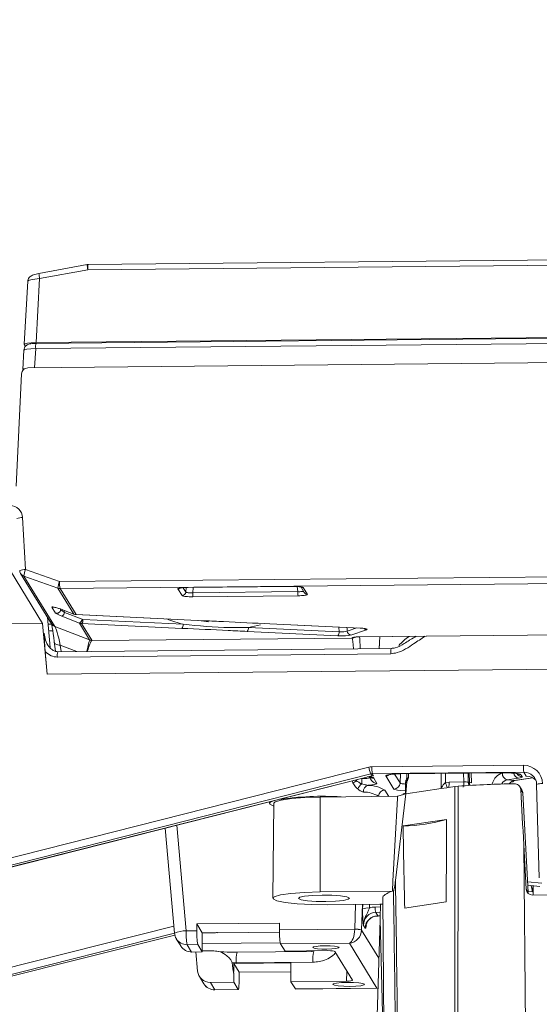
# Model space of a CAD drawing. Header units: millimetres. Extents: x 0 to 1118, y 0 to 864.
# Tile 85 of 256: x 461 to 471, y 294 to 313. Entities that reach past the tile are written whole.
import ezdxf

# ---------------------------------------------------------------- set-up
doc = ezdxf.new("R2010")
doc.units = ezdxf.units.MM
doc.styles.add('SLDTEXTSTYLE3', font='TXT', dxfattribs={"width": 0.605})
doc.dimstyles.new('SLDDIMSTYLE0', dxfattribs={"dimtxt": 3.175, "dimasz": 3.302, "dimexe": 0, "dimexo": 0.0625, "dimgap": 0.79375, "dimtad": 0, "dimtih": 1, "dimtoh": 1, "dimdec": 1, "dimlfac": 4, "dimrnd": 1e-09, "dimzin": 12, "dimdsep": 46, "dimtxsty": 'SLDTEXTSTYLE3', "dimsah": 1, "dimcen": 0.09, "dimadec": 0, "dimazin": 3, "dimtfac": 1, "dimtofl": 0, "dimtmove": 0, "dimatfit": 3, "dimfxl": 1, "dimfrac": 2, "dimtolj": 1, "dimtzin": 12, "dimarcsym": 0})

# ---------------------------------------------------------------- blocks, each defined once
blk = doc.blocks.new('_D_12')
at = {"color": 7, "linetype": 'Continuous', "lineweight": 0}
for p, q in [((520.817, 345.837), (559.739, 345.837)), ((558.139, 345.837), (558.139, 312.211)), ((558.139, 273.712), (558.139, 307.339)), ((443.176, 273.712), (559.739, 273.712))]:
    blk.add_line(p, q, dxfattribs=at)
for points in [[(558.139, 345.837), (557.631, 342.535), (558.647, 342.535)], [(558.139, 273.712), (558.647, 277.014), (557.631, 277.014)]]:
    blk.add_solid(points, dxfattribs=at)
at = {"color": 7, "linetype": 'Continuous', "lineweight": 0, "insert": (552.682, 311.431), "char_height": 3.175, "attachment_point": 1, "style": 'SLDTEXTSTYLE3'}
blk.add_mtext('288.5', dxfattribs=at)
blk = doc.blocks.new('_D_13')
at = {"color": 7, "linetype": 'Continuous', "lineweight": 0}
for p, q in [((441.576, 275.312), (441.576, 357.886)), ((519.351, 346.187), (519.351, 357.886)), ((441.576, 356.286), (475.007, 356.286)), ((519.351, 356.286), (485.921, 356.286))]:
    blk.add_line(p, q, dxfattribs=at)
for points in [[(441.576, 356.286), (444.878, 355.778), (444.878, 356.794)], [(519.351, 356.286), (516.049, 356.794), (516.049, 355.778)]]:
    blk.add_solid(points, dxfattribs=at)
at = {"color": 7, "linetype": 'Continuous', "lineweight": 0, "insert": (475.007, 357.942), "char_height": 3.175, "attachment_point": 1, "style": 'SLDTEXTSTYLE3'}
blk.add_mtext('311.1', dxfattribs=at)

msp = doc.modelspace()

# ---------------------------------------------------------------- linework, layer by layer
at = {"color": 7, "linetype": 'Continuous', "lineweight": 15}
for p, q in [((528.216, 308.824), (462.484, 308.183)), ((462.463, 308.181), (461.52, 308.008)), ((461.302, 307.854), (461.231, 306.621)), ((529.21, 307.313), (461.462, 306.652)), ((529.299, 307.3), (461.463, 306.638)), ((529.364, 306.822), (461.304, 306.158)), ((461.224, 306.505), (461.203, 306.128)), ((461.232, 306.618), (461.255, 306.58)), ((461.21, 306.115), (461.204, 306.125)), ((461.18, 306.038), (461.074, 303.841)), ((460.96, 302.181), (461.591, 301.15)), ((461.16, 302.132), (461.764, 301.146)), ((464.426, 301.856), (466.482, 301.876)), ((466.481, 301.876), (466.482, 301.876)), ((466.658, 301.846), (466.713, 301.757)), ((462.032, 301.399), (462.201, 301.333)), ((462.203, 301.332), (462.201, 301.333)), ((462.243, 301.324), (464.76, 301.204)), ((462.243, 301.324), (462.246, 301.324)), ((461.591, 301.15), (458.226, 301.117)), ((461.591, 301.15), (461.681, 300.155)), ((461.686, 301.273), (461.737, 300.677)), ((464.764, 301.205), (464.76, 301.204)), ((466.039, 301.144), (467.813, 301.06)), ((466.042, 301.144), (466.039, 301.144)), ((467.789, 300.889), (483.239, 301.04)), ((467.816, 301.06), (467.813, 301.06)), ((468.192, 300.893), (468.183, 300.659)), ((461.82, 300.788), (461.82, 300.795)), ((461.82, 300.788), (461.841, 300.606)), ((468.182, 300.659), (468.187, 300.75)), ((461.681, 300.155), (461.643, 300.6)), ((468.417, 300.662), (461.888, 300.598)), ((461.681, 300.155), (472.79, 300.263)), ((468.599, 298.205), (470.625, 298.224)), ((468.726, 298.206), (468.725, 298.134)), ((469.992, 298.029), (469.987, 298.218)), ((470.624, 298.225), (470.625, 298.224)), ((458.12, 295.659), (468.043, 298.164)), ((467.984, 298.154), (468.044, 298.165)), ((467.987, 298.15), (468.031, 298.077)), ((468.699, 297.814), (468.701, 298.031)), ((468.703, 298.067), (468.705, 298.078)), ((468.705, 297.815), (468.726, 298.051)), ((470.847, 298.075), (471.191, 298.126)), ((471.265, 297.998), (471.318, 296.17)), ((468.705, 297.815), (468.503, 296.119)), ((469.396, 297.917), (468.705, 297.815)), ((469.51, 297.934), (469.396, 297.917)), ((469.543, 297.939), (469.51, 297.934)), ((469.665, 297.957), (469.543, 297.939)), ((469.665, 297.957), (469.729, 297.964)), ((470.977, 297.889), (470.938, 297.953)), ((471.099, 295.883), (470.995, 297.831)), ((466.033, 297.657), (466.034, 297.627)), ((466.118, 297.628), (466.101, 295.768)), ((468.544, 297.766), (467.025, 297.751)), ((468.65, 297.186), (469.504, 297.312)), ((463.989, 297.141), (464.174, 295.084)), ((471.06, 295.947), (471.013, 296.816)), ((471.371, 296.061), (471.088, 296.091)), ((467.024, 295.893), (468.442, 295.907)), ((468.442, 295.907), (468.463, 295.914)), ((471.329, 296.001), (471.091, 296.027)), ((471.178, 295.894), (471.098, 295.903)), ((471.098, 295.884), (471.099, 295.883)), ((471.196, 296.01), (471.196, 296.016)), ((468.251, 295.774), (468.279, 292.758)), ((468.681, 295.576), (469.493, 295.696)), ((472.209, 295.841), (471.184, 295.831)), ((468.192, 295.651), (467.178, 295.642)), ((467.858, 295.559), (467.859, 295.648)), ((468.122, 292.819), (468.2, 295.344)), ((468.159, 295.423), (468.202, 295.423)), ((464.611, 295.264), (466.231, 295.28)), ((464.611, 295.133), (464.611, 295.264)), ((464.611, 295.264), (464.717, 295.09)), ((466.232, 295.106), (465.015, 295.094)), ((466.231, 295.28), (466.231, 295.149)), ((459.134, 293.777), (464.18, 295.045)), ((464.209, 294.975), (464.297, 294.833)), ((464.936, 295.092), (464.717, 295.09)), ((464.717, 295.09), (464.717, 294.718)), ((464.717, 294.718), (464.51, 294.715)), ((464.594, 294.716), (464.627, 294.342)), ((464.63, 294.86), (464.717, 294.718)), ((464.717, 294.736), (464.943, 294.738)), ((466.902, 294.726), (465.399, 294.712)), ((466.338, 294.733), (466.25, 294.876)), ((467.179, 294.742), (466.338, 294.733)), ((466.902, 294.726), (466.905, 294.724)), ((467.66, 294.161), (467.313, 294.727)), ((465.333, 294.493), (465.44, 294.32)), ((466.455, 294.504), (465.383, 294.493)), ((466.455, 294.504), (466.454, 294.133)), ((464.663, 294.235), (464.75, 294.093)), ((465.333, 294.122), (465.333, 294.303)), ((465.44, 294.32), (465.439, 294.19)), ((465.44, 294.32), (466.455, 294.33)), ((466.454, 294.133), (467.545, 294.144)), ((464.876, 294.118), (465.333, 294.122)), ((464.965, 293.973), (465.422, 293.978)), ((465.333, 294.122), (465.42, 293.98)), ((466.542, 293.991), (466.454, 294.133)), ((466.544, 293.989), (466.542, 293.991)), ((466.544, 293.989), (468.157, 294.005))]:
    msp.add_line(p, q, dxfattribs=at)
at = {"color": 9, "linetype": 'Continuous', "lineweight": 0}
for p, q in [((528.208, 308.721), (462.476, 308.08)), ((462.476, 308.08), (461.533, 307.907)), ((461.533, 307.907), (461.462, 306.652)), ((461.455, 306.535), (529.291, 307.197)), ((461.433, 306.159), (461.455, 306.535)), ((461.257, 302.206), (461.2, 303.225)), ((529.326, 302.628), (461.923, 301.971)), ((461.932, 301.837), (529.336, 302.495)), ((461.224, 302.08), (461.89, 301.845)), ((461.828, 301.094), (461.224, 302.08)), ((461.923, 301.971), (461.257, 302.206)), ((464.403, 301.855), (464.396, 301.766)), ((466.481, 301.876), (464.425, 301.856)), ((464.425, 301.856), (464.426, 301.856)), ((464.53, 301.754), (464.539, 301.857)), ((466.578, 301.873), (466.587, 301.774)), ((466.777, 301.721), (466.696, 301.853)), ((461.89, 301.845), (462.203, 301.332)), ((462.246, 301.324), (461.932, 301.837)), ((464.241, 301.829), (464.321, 301.697)), ((464.396, 301.766), (464.343, 301.852)), ((466.587, 301.774), (464.53, 301.754)), ((464.536, 301.674), (466.593, 301.694)), ((461.771, 301.473), (461.843, 301.355)), ((461.944, 301.422), (461.936, 301.435)), ((461.97, 301.292), (462.311, 301.156)), ((462.022, 301.367), (462.024, 301.403)), ((462.363, 301.232), (462.022, 301.367)), ((462.032, 301.399), (462.034, 301.399)), ((462.203, 301.332), (462.034, 301.399)), ((464.764, 301.205), (462.246, 301.324)), ((462.511, 300.829), (461.828, 301.094)), ((462.311, 301.156), (462.511, 300.829)), ((462.554, 300.822), (462.354, 301.148)), ((462.354, 301.148), (464.318, 301.055)), ((464.345, 301.135), (462.381, 301.228)), ((467.816, 301.06), (466.042, 301.144)), ((465.597, 300.995), (467.371, 300.911)), ((467.397, 300.99), (465.623, 301.074)), ((467.394, 301.08), (467.397, 300.99)), ((467.558, 300.999), (467.555, 301.072)), ((467.747, 301.063), (467.558, 300.999)), ((467.628, 300.925), (467.933, 301.028)), ((483.238, 301.041), (467.787, 300.89)), ((467.789, 300.889), (467.787, 300.89)), ((461.937, 300.726), (462.259, 300.602)), ((461.952, 300.599), (461.937, 300.726)), ((467.652, 300.865), (462.554, 300.816)), ((467.65, 300.87), (467.652, 300.865)), ((468.188, 300.773), (468.181, 300.659)), ((468.409, 300.557), (461.879, 300.493)), ((468.018, 298.205), (457.912, 295.641)), ((457.947, 295.792), (467.979, 298.336)), ((468.042, 298.165), (468.018, 298.205)), ((468.038, 298.344), (471.006, 298.373)), ((471.016, 298.238), (468.048, 298.209)), ((468.048, 298.209), (468.072, 298.169)), ((468.485, 298.2), (468.592, 298.026)), ((468.592, 298.026), (468.6, 298.205)), ((468.597, 298.206), (470.624, 298.225)), ((468.597, 298.206), (468.599, 298.205)), ((468.756, 298.206), (468.755, 298.135)), ((469.396, 297.917), (469.399, 298.212)), ((469.484, 298.213), (469.482, 298.034)), ((469.837, 298.048), (469.836, 298.217)), ((469.927, 298.218), (469.928, 298.044)), ((469.948, 298.042), (469.944, 298.218)), ((470.595, 298.218), (470.64, 298.224)), ((470.959, 298.189), (470.983, 298.151)), ((471.063, 298.16), (471.016, 298.238)), ((458.119, 295.66), (468.042, 298.165)), ((467.667, 298.028), (467.652, 298.066)), ((467.741, 298.068), (467.712, 298.081)), ((467.834, 298.112), (467.841, 298.112)), ((467.841, 298.112), (467.841, 298.113)), ((468.075, 298.121), (468.138, 298.019)), ((468.467, 297.908), (468.31, 298.163)), ((468.705, 298.078), (468.708, 298.08)), ((469.482, 298.034), (469.552, 298.045)), ((469.552, 298.045), (469.837, 298.048)), ((469.928, 298.044), (469.948, 298.042)), ((470.909, 298.122), (470.69, 298.09)), ((470.69, 298.09), (470.829, 298.075)), ((470.829, 298.075), (471.188, 298.128)), ((468.294, 297.887), (468.369, 297.764)), ((470.995, 297.832), (470.956, 297.895)), ((471.098, 295.884), (470.995, 297.832)), ((470.995, 297.832), (470.995, 297.831)), ((467.024, 295.893), (467.025, 297.751)), ((468.169, 297.766), (468.169, 297.762)), ((468.172, 297.762), (468.169, 297.766)), ((464.218, 297.199), (464.403, 295.131)), ((471.013, 296.816), (471.048, 293.174)), ((471.06, 295.947), (471.098, 295.884)), ((471.195, 295.831), (471.196, 296.01)), ((467.704, 295.163), (467.72, 295.647)), ((467.855, 295.648), (467.838, 295.147)), ((467.992, 295.65), (467.992, 295.576)), ((468.106, 295.596), (468.207, 295.597)), ((468.204, 295.493), (468.115, 295.492)), ((468.115, 295.492), (468.156, 295.425)), ((468.156, 295.425), (468.202, 295.425)), ((468.273, 292.499), (468.2, 295.344)), ((459.198, 293.969), (464.161, 295.222)), ((464.403, 295.131), (464.611, 295.133)), ((466.231, 295.149), (467.704, 295.163)), ((467.838, 295.146), (468.177, 294.594)), ((467.907, 295.183), (467.874, 295.237)), ((459.133, 293.778), (464.18, 295.046)), ((464.174, 295.083), (459.236, 293.837)), ((464.63, 294.86), (464.423, 294.858)), ((464.423, 294.858), (464.51, 294.715)), ((464.717, 294.88), (466.245, 294.895)), ((467.599, 294.889), (466.25, 294.876)), ((466.866, 294.738), (466.865, 294.726)), ((468.139, 294.006), (467.599, 294.889)), ((466.886, 294.516), (465.383, 294.502)), ((465.383, 294.502), (465.383, 294.493)), ((467.545, 294.144), (467.552, 294.336)), ((464.876, 294.118), (464.963, 293.975)), ((464.963, 293.975), (465.42, 293.98)), ((464.965, 293.973), (464.963, 293.975)), ((466.542, 293.991), (468.139, 294.006))]:
    msp.add_line(p, q, dxfattribs=at)
at = {"color": 9, "linetype": 'Continuous', "lineweight": 0, "flags": 128}
for points in [[(461.804, 301.469), (461.788, 301.469), (461.771, 301.473)], [(461.937, 300.726), (461.914, 300.727), (461.891, 300.73), (461.871, 300.736), (461.853, 300.744), (461.839, 300.755), (461.828, 300.767), (461.822, 300.781), (461.82, 300.788)], [(468.652, 297.805), (468.676, 297.807), (468.699, 297.814)]]:
    msp.add_lwpolyline(points, dxfattribs=at)
at = {"color": 7, "linetype": 'Continuous', "lineweight": 15, "flags": 128}
for points in [[(470.829, 298.075), (470.847, 298.075), (470.847, 298.075)], [(466.098, 297.673), (466.049, 297.649), (466.043, 297.61), (466.117, 297.575)], [(467.025, 297.751), (466.726, 297.742), (466.463, 297.722), (466.263, 297.692), (466.145, 297.657), (466.118, 297.628)], [(468.442, 295.907), (468.453, 296.108), (468.497, 296.914), (468.541, 297.719), (468.544, 297.766)], [(467.178, 295.642), (466.866, 295.645), (466.578, 295.66), (466.34, 295.686), (466.177, 295.719), (466.104, 295.758), (466.129, 295.797), (466.249, 295.834), (466.453, 295.864), (466.72, 295.884), (467.024, 295.893)], [(467.6, 295.772), (467.577, 295.748), (467.481, 295.726), (467.328, 295.711), (467.14, 295.705), (466.946, 295.707), (466.776, 295.72), (466.655, 295.739), (466.603, 295.763), (466.626, 295.787), (466.721, 295.808), (466.875, 295.824), (467.063, 295.83), (467.256, 295.827), (467.426, 295.815), (467.547, 295.796), (467.6, 295.772)], [(467.396, 294.807), (467.369, 294.819), (467.307, 294.829), (467.22, 294.835), (467.121, 294.837), (467.024, 294.833), (466.946, 294.825), (466.897, 294.814), (466.885, 294.802), (466.912, 294.79), (466.974, 294.78), (467.061, 294.774), (467.16, 294.772), (467.256, 294.776), (467.335, 294.783), (467.384, 294.794), (467.396, 294.807)], [(465.42, 293.98), (465.424, 293.978), (465.427, 293.986), (465.431, 294.003), (465.433, 294.028), (465.436, 294.061), (465.438, 294.1), (465.439, 294.143), (465.439, 294.19)], [(467.895, 294.084), (467.862, 294.099), (467.787, 294.111), (467.68, 294.118), (467.559, 294.12), (467.442, 294.116), (467.346, 294.107), (467.286, 294.093), (467.272, 294.078), (467.305, 294.063), (467.38, 294.051), (467.487, 294.043), (467.608, 294.042), (467.725, 294.046), (467.821, 294.055), (467.881, 294.069), (467.895, 294.084)]]:
    msp.add_lwpolyline(points, dxfattribs=at)
at = {"color": 7, "linetype": 'Continuous', "lineweight": 15}
for centre, radius, start, end in [((462.485, 308.058), 0.125, 90.5589, 100.42), ((461.267, 302.197), 0.125, 183.228, 211.4866), ((468.043, 298.165), 0.000799, 300.7336, 5.2721), ((470.87, 297.824), 0.125, 3.0399, 31.4866), ((467.079, 291.895), 5.871, 86.5051, 98.523), ((468.609, 300.425), 3.239, 270.7234, 286.0402), ((470.15, 295.823), 1.031, 3.9725, 10.9933), ((465.815, 295.081), 1.205, 177.5183, 190.5538), ((467.435, 295.096), 1.205, 177.5183, 190.5538), ((464.423, 295.106), 0.25, 185.1283, 211.4866), ((464.507, 294.962), 0.247, 211.5938, 270.7138), ((464.872, 294.364), 0.246, 185.1076, 270.7939), ((464.963, 294.223), 0.25, 211.4866, 270.5589)]:
    msp.add_arc(centre, radius, start, end, dxfattribs=at)
at = {"color": 9, "linetype": 'Continuous', "lineweight": 0}
for centre, radius, start, end in [((462.941, 308.191), 0.478, 181.2492, 193.4432), ((462.765, 308.108), 0.291, 165.1241, 185.5323), ((461.998, 308.018), 0.478, 181.2492, 193.4432), ((461.745, 306.563), 0.291, 165.1241, 185.5323), ((461.191, 302.873), 0.352, 88.5226, 107.5433), ((461.248, 301.854), 0.352, 88.5226, 107.5433), ((461.265, 302.196), 0.123, 211.5177, 250.6458), ((461.645, 302.037), 0.423, 156.4728, 174.2042), ((462.31, 301.802), 0.423, 156.4728, 174.2042), ((462.509, 301.946), 0.587, 177.5977, 190.6628), ((466.695, 301.927), 0.0744, 233.2342, 270.6328), ((461.931, 301.962), 0.125, 250.6074, 270.5774), ((464.24, 301.905), 0.0757, 270.5939, 302.2335), ((464.321, 301.773), 0.0755, 270.5342, 354.7851), ((464.882, 301.739), 0.352, 177.5977, 190.6628), ((466.939, 301.759), 0.352, 177.5977, 190.6628), ((466.776, 301.795), 0.074, 211.5938, 270.7138), ((461.868, 301.426), 0.0755, 250.7231, 356.787), ((461.915, 301.386), 0.108, 300.4703, 350.2444), ((461.869, 301.21), 0.123, 211.5177, 250.6458), ((462.256, 301.25), 0.108, 300.4703, 350.2444), ((462.285, 301.215), 0.0962, 315.8745, 7.4169), ((464.249, 301.122), 0.0962, 315.8745, 7.4169), ((465.528, 301.062), 0.0962, 315.8745, 7.4169), ((467.302, 300.978), 0.0962, 315.8745, 7.4169), ((467.634, 301.001), 0.0764, 181.7124, 265.3335), ((467.937, 301.1), 0.0726, 220.0583, 266.4463), ((462.553, 300.947), 0.125, 250.6074, 270.5774), ((462.555, 300.941), 0.126, 250.2876, 269.313), ((467.648, 300.996), 0.126, 270.5861, 298.7043), ((467.651, 300.991), 0.126, 270.5871, 300.3902), ((462.225, 300.518), 0.347, 166.6877, 184.1514), ((468.753, 300.582), 0.345, 166.6387, 184.1759), ((468.858, 298.526), 0.9, 192.1987, 200.9496), ((468.635, 298.318), 0.597, 177.5448, 190.5897), ((470.721, 298.212), 0.126, 177.3851, 255.7715), ((470.936, 298.239), 0.12, 190.3821, 256.671), ((470.981, 298.274), 0.123, 211.5909, 270.7167), ((470.958, 298.313), 0.124, 241.7299, 270.6032), ((471.603, 298.347), 0.597, 177.5448, 190.5897), ((467.986, 297.524), 0.596, 114.1735, 122.3134), ((469.305, 298.114), 1.564, 180.9489, 181.6697), ((467.972, 297.819), 0.228, 123.9245, 156.8598), ((469.087, 298.109), 1.246, 179.8622, 184.605), ((468.073, 298.245), 0.124, 229.2014, 270.643), ((468.136, 298.142), 0.123, 211.5895, 270.7181), ((468.044, 298.166), 0.0016, 198.827, 253.6675), ((468.309, 298.289), 0.126, 270.5875, 300.9886), ((468.466, 298.033), 0.126, 270.5247, 356.7745), ((468.782, 298.043), 0.083, 153.5793, 163.298), ((468.613, 298.14), 0.113, 327.4995, 345.2481), ((468.414, 297.679), 1.126, 13.1134, 18.3994), ((469.154, 298.018), 0.399, 348.5749, 3.8304), ((469.452, 298.021), 0.386, 348.1893, 4.031), ((470.079, 298.042), 0.151, 179.3584, 206.8121), ((470.101, 298.04), 0.153, 179.4586, 205.2406), ((471.36, 297.718), 0.296, 86.074, 108.751), ((468, 297.859), 0.127, 106.6555, 184.1857), ((467.871, 297.272), 0.577, 58.8261, 89.7417), ((467.96, 297.336), 0.644, 58.8261, 89.7417), ((468.295, 297.761), 0.126, 90.5197, 177.7696), ((470.872, 297.825), 0.123, 2.9924, 31.4748), ((467.957, 295.313), 0.266, 82.557, 111.9473), ((468.549, 295.583), 0.444, 178.3337, 191.83), ((468.159, 295.173), 0.252, 90.5197, 177.7696), ((464.393, 294.598), 0.533, 88.9171, 114.3503), ((465.607, 295.079), 1.205, 177.5183, 190.5538), ((467.722, 294.734), 0.429, 74.3218, 92.4244), ((467.721, 294.692), 0.469, 75.5611, 92.1006), ((464.419, 295.105), 0.247, 211.5938, 270.7138), ((467.482, 294.574), 0.6, 165.3053, 185.5338), ((465.979, 294.56), 0.6, 165.3053, 185.5338), ((464.96, 294.222), 0.247, 211.5938, 270.7138)]:
    msp.add_arc(centre, radius, start, end, dxfattribs=at)
for centre, major_axis, ratio, start_param, end_param in [((461.553, 307.869), (0.251, 0.015), 0.155332, 1.639456, 3.207514), ((461.474, 306.497), (0.25, -0.007), 0.149928, 1.653579, 3.221636), ((460.951, 303.21), (0.151, 0.2), 0.994104, 5.418667, 6.937103), ((461.967, 301.405), (0.196, -0.071), 0.089285, 1.249904, 3.252737), ((462.039, 301.286), (0.197, -0.072), 0.088353, 3.252265, 4.384984), ((462.065, 301.356), (0.122, -0.068), 0.081581, 3.265273, 4.397991), ((461.947, 301.193), (0.289, 0.041), 0.134296, 3.652542, 4.023859), ((461.93, 300.254), (-0.116, 0.848), 0.09878, 5.289856, 6.133877), ((462.354, 301.273), (0.118, -0.047), 0.977678, 4.738067, 5.087132), ((462.38, 301.278), (0.0456, -0.0258), 0.939751, 4.856436, 5.205502), ((465.045, 304.416), (-0.613, 3.336), 0.932866, 2.619514, 2.724322), ((465.045, 304.416), (-0.613, 3.336), 0.932866, 3.130265, 3.205327), ((467.44, 300.934), (0.2, 0), 0.126426, 4.355632, 5.92369), ((467.44, 301.009), (0.125, -0.002), 0.166612, 4.360062, 5.928119), ((467.799, 300.871), (0.15, 0), 0.126145, 1.650703, 3.218761), ((467.731, 300.116), (0.037, 0.875), 0.082838, 5.375201, 5.819177), ((467.745, 301.037), (0.2, 0), 0.125971, 5.9243, 7.492357), ((469.517, 299.533), (-0.143, 1.597), 0.85503, 0.473717, 0.662319), ((462.404, 300.07), (0.115, 0.76), 0.045768, 0.143117, 0.799428), ((462.404, 300.07), (0.161, 0.751), 0.091416, 0.147463, 0.801104), ((459.94, 301.025), (2.573, -0.2), 0.041384, 6.26667, 6.325293), ((459.94, 300.901), (2.615, -0.082), 0.043617, 6.253183, 6.311806), ((467.606, 300.121), (0.038, 0.75), 0.083855, 5.507742, 6.161383), ((461.859, 300.999), (-0.039, 0.505), 0.738797, 2.423057, 3.092478), ((468.039, 298.095), (0.184, 0.169), 0.99294, 0.832985, 1.072217), ((468.048, 298.084), (0.052, 0.114), 0.994262, 0.431971, 0.671202), ((468.622, 298.166), (0.313, 0), 0.126145, 1.650703, 3.218761), ((470.61, 297.844), (0.015, 0.375), 0.650165, 0.121431, 1.170002), ((470.647, 298.186), (0.313, 0), 0.126252, 0.077113, 1.64517), ((471.007, 297.999), (0.276, 0.254), 0.99294, 5.571554, 7.11617), ((467.826, 298.14), (0.188, -0.005), 0.147199, 4.79532, 5.926284), ((467.701, 298.118), (0.375, 0), 0.126224, 0.077129, 0.835769), ((467.826, 298.016), (0.313, 0), 0.126175, 5.167747, 6.360338), ((468.071, 298.046), (0.111, 0.057), 0.978701, 1.100486, 1.339717), ((468.779, 298.035), (0.188, 0.006), 0.163067, 3.211487, 4.396855), ((469.846, 298.034), (0.125, -0.001), 0.108438, 0.863078, 1.64835), ((469.867, 298.032), (0.125, -0.003), 0.124127, 0.004243, 0.865389), ((470.705, 297.84), (0.001, 0.251), 0.651246, 0.098779, 0.832616), ((470.822, 297.828), (0.039, 0.247), 0.639405, 0.197991, 0.82991), ((470.671, 298.148), (0.313, 0), 0.126035, 5.575984, 6.360247), ((468.779, 297.911), (0.313, 0), 0.126252, 3.218706, 4.448208), ((468.902, 297.807), (0.25, 0), 0.126186, 2.553003, 3.21874), ((464.314, 1010.565), (-5.042, 755.284), 0.002371, 3.459383, 3.479347), ((464.504, 1010.546), (-4.852, 755.267), 0.002586, 3.459414, 3.47938), ((464.314, 1010.565), (-5.042, 755.284), 0.002371, 2.811229, 2.824412), ((464.504, 1010.546), (-4.852, 755.267), 0.002586, 2.812058, 2.824443), ((468.124, 295.23), (-0.061, 0.256), 0.946255, 6.069447, 7.605337), ((468.114, 295.21), (-0.077, 0.379), 0.966227, 6.098267, 6.410215), ((467.599, 295.137), (0.017, 0.25), 0.416074, 3.300274, 4.836164), ((467.599, 295.137), (0.133, 0.216), 0.921259, 3.729478, 5.265367), ((467.723, 295.138), (0.002, 0.25), 0.078628, 1.471433, 1.480159), ((467.848, 295.135), (0.003, 0.125), 0.080758, 1.472874, 1.481601), ((467.925, 295.679), (0.013, 0.5), 0.080758, 3.01749, 3.692665), ((465.364, 294.525), (0.25, -0.008), 0.089132, 4.46013, 4.789938)]:
    msp.add_ellipse(centre, major_axis=major_axis, ratio=ratio, start_param=start_param, end_param=end_param, dxfattribs=at)
at = {"color": 7, "linetype": 'Continuous', "lineweight": 15}
for centre, major_axis, ratio, start_param, end_param in [((461.482, 306.621), (0.25, 0), 0.126145, 1.650703, 3.218761), ((461.304, 306.033), (0.0754, 0.0998), 0.994104, 0.653918, 2.172354), ((461.453, 306.128), (0.25, 0), 0.126145, 2.494028, 3.218761), ((462.247, 301.448), (0.123, -0.031), 0.975013, 4.605548, 4.954614), ((461.806, 300.246), (-0.068, 0.964), 0.065614, 5.313577, 6.157599), ((465.089, 304.424), (-0.572, 3.216), 0.932923, 2.809507, 2.87199), ((471.017, 297.988), (0.151, 0.2), 0.994103, 5.392806, 6.937422), ((471.063, 297.913), (0.225, 0.11), 0.983819, 0.275136, 1.118701), ((471.245, 296.433), (-3.636, 68.175), 0.003087, 1.549182, 1.565018), ((467.979, 461.676), (-1.205, 180.585), 0.005724, 3.5465, 3.568648), ((467.979, 461.676), (-1.205, 180.585), 0.005724, 2.716146, 2.738294), ((471.251, 295.774), (3, 0), 0.126197, 2.783002, 3.142785), ((471.184, 295.955), (0.104, 0.069), 0.990134, 2.61563, 4.134067), ((468.182, 295.668), (0.125, 0), 0.129323, 4.793497, 5.30832), ((468.197, 295.068), (-0.005, 0.583), 0.213653, 6.146621, 6.283348), ((468.19, 295.356), (0.068, 2.215), 0.004679, 4.707181, 4.843907), ((465.034, 295.063), (0.25, 0), 0.126175, 1.649167, 1.974167), ((465.364, 294.773), (0.5, 0), 0.126222, 3.711133, 4.788299), ((467.188, 294.726), (0.125, 0), 0.126222, 0.077128, 1.646707), ((465.146, 301.227), (-0.249, 7.104), 0.035078, 2.810896, 2.914905), ((465.364, 294.525), (0.25, 0), 0.126222, 4.59009, 4.788299), ((465.318, 295.926), (0.019, 7.075), 0.002737, 4.48093, 4.508521), ((467.535, 294.16), (0.125, 0), 0.126175, 4.79076, 6.360338)]:
    msp.add_ellipse(centre, major_axis=major_axis, ratio=ratio, start_param=start_param, end_param=end_param, dxfattribs=at)
for points, knots in [([(461.52, 308.008), (461.502, 308.004), (461.462, 307.996), (461.414, 307.982), (461.377, 307.967), (461.342, 307.944), (461.316, 307.911), (461.302, 307.879), (461.303, 307.859), (461.303, 307.854)], [0, 0, 0, 0, 0.1733184, 0.3800506, 0.5522796, 0.6815635, 0.8152153, 0.953067, 1, 1, 1, 1]), ([(461.463, 306.638), (461.446, 306.638), (461.407, 306.637), (461.36, 306.632), (461.324, 306.625), (461.288, 306.61), (461.256, 306.585), (461.232, 306.549), (461.227, 306.52), (461.225, 306.505)], [0, 0, 0, 0, 0.15982, 0.349145, 0.4991156, 0.6147348, 0.7384665, 0.8660062, 1, 1, 1, 1]), ([(464.277, 301.843), (464.277, 301.843), (464.276, 301.843), (464.281, 301.844), (464.294, 301.847), (464.324, 301.851), (464.373, 301.855), (464.417, 301.855), (464.441, 301.856), (464.444, 301.856)], [0, 0, 0, 0, 0.0111596, 0.10493, 0.2447644, 0.435097, 0.6844478, 0.9684248, 1, 1, 1, 1]), ([(466.482, 301.875), (466.501, 301.875), (466.541, 301.876), (466.596, 301.873), (466.637, 301.868), (466.655, 301.865), (466.661, 301.863), (466.66, 301.863), (466.66, 301.863)], [0, 0, 0, 0, 0.2280148, 0.4950652, 0.7290253, 0.8958337, 0.9977125, 1, 1, 1, 1]), ([(461.802, 301.473), (461.802, 301.473), (461.801, 301.473), (461.806, 301.472), (461.819, 301.47), (461.85, 301.462), (461.901, 301.447), (461.966, 301.425), (462.011, 301.408), (462.032, 301.399)], [0, 0, 0, 0, 0.007317, 0.073849, 0.177877, 0.33513, 0.542111, 0.777495, 1, 1, 1, 1]), ([(466.042, 301.144), (465.739, 301.158), (465.309, 301.177), (464.887, 301.199), (464.764, 301.205)], [0, 0, 0, 0, 0.7070466, 1, 1, 1, 1]), ([(461.888, 300.598), (461.874, 300.599), (461.837, 300.602), (461.774, 300.634), (461.701, 300.706), (461.641, 300.82), (461.627, 300.912), (461.62, 300.959)], [0, 0, 0, 0, 0.085515, 0.22575, 0.424977, 0.713082, 1, 1, 1, 1]), ([(461.643, 300.6), (461.639, 300.641), (461.629, 300.769), (461.624, 300.879), (461.62, 300.955), (461.62, 300.956)], [0, 0, 0, 0, 0.3125772, 0.9940578, 1, 1, 1, 1]), ([(467.696, 300.882), (467.696, 300.882), (467.695, 300.882), (467.698, 300.883), (467.706, 300.884), (467.724, 300.886), (467.753, 300.888), (467.776, 300.889), (467.789, 300.889)], [0, 0, 0, 0, 0.001934, 0.11259, 0.259239, 0.460036, 0.721632, 1, 1, 1, 1]), ([(467.813, 301.06), (467.83, 301.059), (467.864, 301.057), (467.894, 301.053), (467.908, 301.049), (467.908, 301.049), (467.908, 301.049)], [0, 0, 0, 0, 0.366639, 0.693083, 0.903443, 1, 1, 1, 1]), ([(468.773, 300.823), (468.74, 300.8), (468.653, 300.74), (468.534, 300.677), (468.443, 300.665), (468.417, 300.662)], [0, 0, 0, 0, 0.300445, 0.805264, 1, 1, 1, 1]), ([(468.369, 298.186), (468.37, 298.186), (468.372, 298.187), (468.392, 298.191), (468.434, 298.197), (468.504, 298.203), (468.566, 298.204), (468.599, 298.205)], [0, 0, 0, 0, 0.096382, 0.236088, 0.43759, 0.699757, 1, 1, 1, 1]), ([(470.625, 298.224), (470.651, 298.224), (470.711, 298.224), (470.796, 298.22), (470.862, 298.213), (470.892, 298.208), (470.902, 298.205), (470.9, 298.206), (470.9, 298.206)], [0, 0, 0, 0, 0.201108, 0.479231, 0.714707, 0.887228, 0.992177, 1, 1, 1, 1]), ([(467.975, 298.147), (467.985, 298.146), (468.003, 298.143), (468.013, 298.139), (468.012, 298.14), (468.011, 298.14)], [0, 0, 0, 0, 0.453384, 0.911397, 1, 1, 1, 1]), ([(468.044, 298.165), (468.036, 298.163), (468.027, 298.16), (468.011, 298.159), (468.01, 298.159)], [0, 0, 0, 0, 0.919016, 1, 1, 1, 1]), ([(468.072, 298.169), (468.072, 298.169), (468.062, 298.168), (468.053, 298.166), (468.044, 298.165)], [0, 0, 0, 0, 0.026012, 1, 1, 1, 1]), ([(468.701, 298.031), (468.701, 298.037), (468.701, 298.049), (468.702, 298.061), (468.702, 298.065), (468.703, 298.067)], [0, 0, 0, 0, 0.426388, 0.852731, 1, 1, 1, 1]), ([(468.722, 298.113), (468.722, 298.113), (468.722, 298.115), (468.722, 298.109), (468.716, 298.099), (468.715, 298.096)], [0, 0, 0, 0, 0.051241, 0.706784, 1, 1, 1, 1]), ([(468.723, 298.134), (468.724, 298.128), (468.725, 298.12), (468.721, 298.113), (468.721, 298.112)], [0, 0, 0, 0, 0.806253, 1, 1, 1, 1]), ([(468.734, 298.077), (468.731, 298.072), (468.727, 298.063), (468.726, 298.054), (468.726, 298.051)], [0, 0, 0, 0, 0.6717888, 1, 1, 1, 1]), ([(468.755, 298.135), (468.754, 298.135), (468.751, 298.122), (468.745, 298.101), (468.737, 298.084), (468.734, 298.077)], [0, 0, 0, 0, 0.021512, 0.642018, 1, 1, 1, 1]), ([(469.729, 297.964), (469.915, 297.976), (470.264, 297.998), (470.65, 298.007), (470.832, 298.011)], [0, 0, 0, 0, 0.529883, 1, 1, 1, 1]), ([(470.796, 298.041), (470.803, 298.048), (470.826, 298.072), (470.839, 298.074), (470.847, 298.075)], [0, 0, 0, 0, 0.305404, 1, 1, 1, 1]), ([(470.956, 297.895), (470.954, 297.909), (470.949, 297.937), (470.926, 297.973), (470.893, 297.999), (470.859, 298.01), (470.839, 298.011), (470.832, 298.011)], [0, 0, 0, 0, 0.22195, 0.443903, 0.66579, 0.887594, 1, 1, 1, 1]), ([(468.699, 297.814), (468.685, 297.809), (468.65, 297.799), (468.598, 297.783), (468.56, 297.771), (468.544, 297.766)], [0, 0, 0, 0, 0.264888, 0.669955, 1, 1, 1, 1]), ([(468.463, 295.914), (468.464, 295.915), (468.466, 295.916), (468.469, 295.922), (468.476, 295.943), (468.489, 296.01), (468.497, 296.073), (468.503, 296.119)], [0, 0, 0, 0, 0.028837, 0.066615, 0.135683, 0.372148, 1, 1, 1, 1]), ([(471.196, 296.01), (471.195, 295.993), (471.194, 295.969), (471.19, 295.94), (471.188, 295.924), (471.186, 295.914), (471.184, 295.907), (471.183, 295.902), (471.182, 295.899), (471.181, 295.896), (471.18, 295.895), (471.179, 295.894), (471.179, 295.894), (471.178, 295.894)], [0, 0, 0, 0, 0.407656, 0.600542, 0.730674, 0.818283, 0.877327, 0.917285, 0.944541, 0.969659, 0.981235, 0.99293, 1, 1, 1, 1]), ([(467.934, 295.265), (467.933, 295.264), (467.933, 295.263), (467.936, 295.272), (467.945, 295.295), (467.971, 295.337), (468.021, 295.384), (468.09, 295.419), (468.139, 295.419), (468.16, 295.419)], [0, 0, 0, 0, 0.046722, 0.149722, 0.250427, 0.388497, 0.596414, 0.830219, 1, 1, 1, 1]), ([(464.943, 294.738), (464.985, 294.734), (465.078, 294.724), (465.183, 294.659), (465.253, 294.592), (465.29, 294.545), (465.298, 294.515), (465.301, 294.505)], [0, 0, 0, 0, 0.279578, 0.613156, 0.793287, 0.930403, 1, 1, 1, 1])]:
    msp.add_open_spline(points, degree=3, knots=knots, dxfattribs=at)
at = {"color": 9, "linetype": 'Continuous', "lineweight": 0}
for points, knots in [([(464.425, 301.856), (464.403, 301.856), (464.358, 301.855), (464.301, 301.85), (464.259, 301.843), (464.24, 301.836), (464.241, 301.831), (464.241, 301.829)], [0, 0, 0, 0, 0.215712, 0.431443, 0.646671, 0.861111, 1, 1, 1, 1]), ([(466.696, 301.853), (466.692, 301.856), (466.684, 301.861), (466.645, 301.869), (466.592, 301.874), (466.534, 301.876), (466.496, 301.876), (466.481, 301.876)], [0, 0, 0, 0, 0.213819, 0.427634, 0.641633, 0.856283, 1, 1, 1, 1]), ([(464.321, 301.697), (464.325, 301.695), (464.333, 301.689), (464.372, 301.682), (464.426, 301.677), (464.484, 301.674), (464.521, 301.674), (464.536, 301.674)], [0, 0, 0, 0, 0.214276, 0.428569, 0.642561, 0.856822, 1, 1, 1, 1]), ([(464.53, 301.754), (464.521, 301.754), (464.497, 301.753), (464.461, 301.753), (464.427, 301.755), (464.403, 301.76), (464.398, 301.764), (464.396, 301.766)], [0, 0, 0, 0, 0.143656, 0.358161, 0.57194, 0.785866, 1, 1, 1, 1]), ([(466.701, 301.784), (466.698, 301.782), (466.691, 301.779), (466.665, 301.775), (466.629, 301.773), (466.601, 301.774), (466.587, 301.774)], [0, 0, 0, 0, 0.248527, 0.497919, 0.748652, 1, 1, 1, 1]), ([(466.593, 301.694), (466.615, 301.695), (466.66, 301.696), (466.717, 301.701), (466.758, 301.708), (466.777, 301.715), (466.777, 301.72), (466.777, 301.721)], [0, 0, 0, 0, 0.215588, 0.431208, 0.646048, 0.860163, 1, 1, 1, 1]), ([(465.623, 301.074), (465.499, 301.072), (465.076, 301.063), (464.648, 301.105), (464.345, 301.135)], [0, 0, 0, 0, 0.291817, 1, 1, 1, 1]), ([(461.709, 301.01), (461.725, 301.009), (461.749, 301.008), (461.78, 301.01), (461.791, 301.011)], [0, 0, 0, 0, 0.675599, 1, 1, 1, 1]), ([(464.318, 301.055), (464.622, 301.042), (465.051, 301.023), (465.473, 301.001), (465.597, 300.995)], [0, 0, 0, 0, 0.7070466, 1, 1, 1, 1]), ([(469.08, 300.901), (469.006, 300.852), (468.831, 300.735), (468.615, 300.585), (468.451, 300.563), (468.409, 300.557)], [0, 0, 0, 0, 0.352902, 0.833609, 1, 1, 1, 1]), ([(468.774, 300.82), (468.782, 300.825), (468.825, 300.853), (468.87, 300.879), (468.907, 300.9)], [0, 0, 0, 0, 0.1787259, 1, 1, 1, 1]), ([(467.762, 297.909), (467.746, 297.923), (467.709, 297.955), (467.682, 298.002), (467.667, 298.028)], [0, 0, 0, 0, 0.43655, 1, 1, 1, 1]), ([(467.845, 298.009), (467.828, 298.015), (467.791, 298.03), (467.759, 298.055), (467.741, 298.068)], [0, 0, 0, 0, 0.466334, 1, 1, 1, 1]), ([(467.963, 297.98), (467.938, 297.985), (467.899, 297.993), (467.858, 298.005), (467.845, 298.009)], [0, 0, 0, 0, 0.661529, 1, 1, 1, 1]), ([(468.726, 298.051), (468.721, 298.048), (468.712, 298.044), (468.704, 298.034), (468.701, 298.031)], [0, 0, 0, 0, 0.612607, 1, 1, 1, 1]), ([(468.708, 298.08), (468.711, 298.077), (468.716, 298.072), (468.729, 298.076), (468.734, 298.077)], [0, 0, 0, 0, 0.688464, 1, 1, 1, 1]), ([(468.725, 298.134), (468.725, 298.132), (468.724, 298.124), (468.726, 298.113), (468.73, 298.106), (468.732, 298.104), (468.735, 298.105), (468.741, 298.112), (468.747, 298.123), (468.753, 298.132), (468.755, 298.135)], [0, 0, 0, 0, 0.080981, 0.36454, 0.463656, 0.525787, 0.597962, 0.680215, 0.897818, 1, 1, 1, 1]), ([(469.396, 297.917), (469.396, 297.918), (469.401, 297.928), (469.416, 297.958), (469.441, 298.001), (469.471, 298.025), (469.482, 298.034)], [0, 0, 0, 0, 0.007581, 0.233673, 0.711789, 1, 1, 1, 1]), ([(467.873, 297.85), (467.853, 297.855), (467.825, 297.863), (467.789, 297.888), (467.772, 297.901), (467.762, 297.909)], [0, 0, 0, 0, 0.542997, 0.724278, 1, 1, 1, 1]), ([(467.874, 295.237), (467.874, 295.237), (467.874, 295.241), (467.871, 295.262), (467.867, 295.303), (467.861, 295.37), (467.857, 295.458), (467.858, 295.525), (467.858, 295.559)], [0, 0, 0, 0, 0.003448, 0.051051, 0.275026, 0.546063, 0.772453, 1, 1, 1, 1]), ([(467.874, 295.237), (467.874, 295.237), (467.874, 295.246), (467.875, 295.288), (467.891, 295.364), (467.932, 295.445), (467.969, 295.512), (467.985, 295.556), (467.992, 295.576)], [0, 0, 0, 0, 0.004229, 0.067324, 0.352184, 0.646597, 0.839798, 1, 1, 1, 1]), ([(467.331, 294.698), (467.31, 294.678), (467.222, 294.591), (467.059, 294.53), (466.926, 294.519), (466.886, 294.516)], [0, 0, 0, 0, 0.177319, 0.754987, 1, 1, 1, 1])]:
    msp.add_open_spline(points, degree=3, knots=knots, dxfattribs=at)

# ---------------------------------------------------------------- dimensions: what is measured, and where the dimension line sits
at = {"color": 7, "linetype": 'Continuous', "lineweight": 0}
dim = msp.add_linear_dim(base=(519.351, 356.286), p1=(441.576, 273.712), p2=(519.351, 344.587), dimstyle='SLDDIMSTYLE0', dxfattribs=at)
dim.commit()
dim.dimension.update_dxf_attribs({"geometry": '_D_13', "text_midpoint": (480.464, 356.286), "dimtype": 160})
dim = msp.add_linear_dim(base=(558.139, 345.837), p1=(441.576, 273.712), p2=(519.217, 345.837), angle=90, dimstyle='SLDDIMSTYLE0', dxfattribs=at)
dim.commit()
dim.dimension.update_dxf_attribs({"geometry": '_D_12', "text_midpoint": (558.139, 309.775), "dimtype": 160})

doc.saveas('drawing.dxf')
